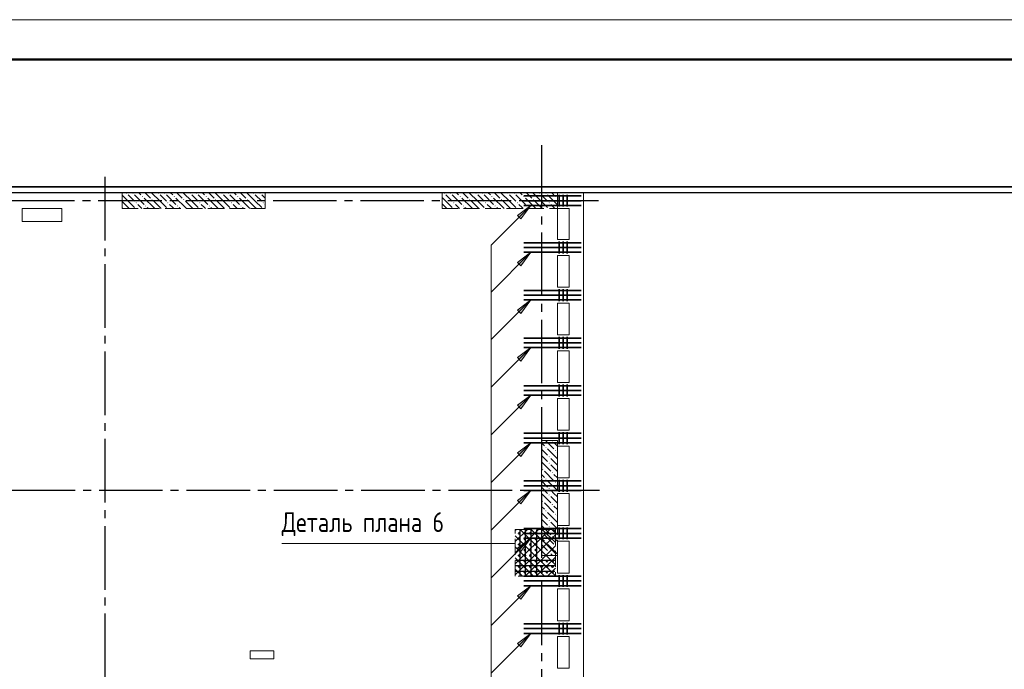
# Model space of a CAD drawing. Header units: millimetres. Extents: x 0 to 43617, y 0 to 59400.
# Tile 28 of 29: x 15254 to 27652, y 51218 to 59400. Entities that reach past the tile are written whole.
import ezdxf

# ---------------------------------------------------------------- set-up
doc = ezdxf.new("R2010")
doc.units = ezdxf.units.MM
doc.linetypes.add('______2', pattern=[270, 200, -70])
doc.linetypes.add('______5', pattern=[1100, 800, -100, 100, -100])
for name, color, linetype, lineweight in [('S1 Стержни арматуры фон', 7, 'Continuous', 25), ('Standard', 7, 'Continuous', 25), ('Вспомогательная арматура', 7, 'Continuous', 25), ('ЖБ Пилон', 180, 'Continuous', 25), ('Оси', 40, '______5', 18), ('Позиционная метка номер позиции', 7, 'Continuous', 13), ('Поперечная арматура', 7, 'Continuous', 25), ('Поперечное армирование AW фон', 7, 'Continuous', 25), ('Примечания', 7, 'Continuous', 25)]:
    doc.layers.add(name, color=color, linetype=linetype, lineweight=lineweight)
doc.layers.add('ЖБ Перекрытие верхний уровень', color=7, linetype='Continuous', lineweight=25, true_color=0xe0e0ff)
doc.styles.add('GOST 2.304-81', font='txt')

msp = doc.modelspace()

# ---------------------------------------------------------------- hatches: boundary and pattern name
at = {"layer": 'ЖБ Пилон', "linetype": 'Continuous', "lineweight": 18, "transparency": 33554687}
for points in [[(16594, 57213), (16601, 57220), (16607, 57213), (16601, 57207)], [(16674, 57213), (16681, 57220), (16687, 57213), (16681, 57207)], [(16794, 57173), (16801, 57180), (16807, 57173), (16801, 57167)], [(16994, 57213), (17001, 57220), (17007, 57213), (17001, 57207)], [(17074, 57213), (17081, 57220), (17087, 57213), (17081, 57207)], [(17194, 57173), (17201, 57180), (17207, 57173), (17201, 57167)], [(17394, 57213), (17401, 57220), (17407, 57213), (17401, 57207)], [(17474, 57213), (17481, 57220), (17487, 57213), (17481, 57207)], [(17594, 57173), (17601, 57180), (17607, 57173), (17601, 57167)], [(17794, 57213), (17801, 57220), (17807, 57213), (17801, 57207)], [(17874, 57213), (17881, 57220), (17887, 57213), (17881, 57207)], [(17994, 57173), (18001, 57180), (18007, 57173), (18001, 57167)], [(18194, 57213), (18201, 57220), (18207, 57213), (18201, 57207)], [(18274, 57213), (18281, 57220), (18287, 57213), (18281, 57207)], [(20594, 57213), (20601, 57220), (20607, 57213), (20601, 57207)], [(20674, 57213), (20681, 57220), (20687, 57213), (20681, 57207)], [(20794, 57173), (20801, 57180), (20807, 57173), (20801, 57167)], [(20994, 57213), (21001, 57220), (21007, 57213), (21001, 57207)], [(21074, 57213), (21081, 57220), (21087, 57213), (21081, 57207)], [(21194, 57173), (21201, 57180), (21207, 57173), (21201, 57167)], [(21394, 57213), (21401, 57220), (21407, 57213), (21401, 57207)], [(21474, 57213), (21481, 57220), (21487, 57213), (21481, 57207)], [(21594, 57173), (21601, 57180), (21607, 57173), (21601, 57167)], [(21794, 57213), (21801, 57220), (21807, 57213), (21801, 57207)], [(21874, 57213), (21881, 57220), (21887, 57213), (21881, 57207)], [(21994, 57173), (22001, 57180), (22007, 57173), (22001, 57167)], [(16714, 57093), (16721, 57100), (16727, 57093), (16721, 57087)], [(16834, 57053), (16841, 57060), (16847, 57053), (16841, 57047)], [(16914, 57133), (16921, 57140), (16927, 57133), (16921, 57127)], [(17114, 57093), (17121, 57100), (17127, 57093), (17121, 57087)], [(17234, 57053), (17241, 57060), (17247, 57053), (17241, 57047)], [(17314, 57133), (17321, 57140), (17327, 57133), (17321, 57127)], [(17514, 57093), (17521, 57100), (17527, 57093), (17521, 57087)], [(17634, 57053), (17641, 57060), (17647, 57053), (17641, 57047)], [(17714, 57133), (17721, 57140), (17727, 57133), (17721, 57127)], [(17914, 57093), (17921, 57100), (17927, 57093), (17921, 57087)], [(18034, 57053), (18041, 57060), (18047, 57053), (18041, 57047)], [(18114, 57133), (18121, 57140), (18127, 57133), (18121, 57127)], [(18314, 57093), (18321, 57100), (18327, 57093), (18321, 57087)], [(20714, 57093), (20721, 57100), (20727, 57093), (20721, 57087)], [(20834, 57053), (20841, 57060), (20847, 57053), (20841, 57047)], [(20914, 57133), (20921, 57140), (20927, 57133), (20921, 57127)], [(21114, 57093), (21121, 57100), (21127, 57093), (21121, 57087)], [(21234, 57053), (21241, 57060), (21247, 57053), (21241, 57047)], [(21314, 57133), (21321, 57140), (21327, 57133), (21321, 57127)], [(21514, 57093), (21521, 57100), (21527, 57093), (21521, 57087)], [(21634, 57053), (21641, 57060), (21647, 57053), (21641, 57047)], [(21714, 57133), (21721, 57140), (21727, 57133), (21721, 57127)], [(21914, 57093), (21921, 57100), (21927, 57093), (21921, 57087)], [(21954, 54093), (21961, 54100), (21967, 54093), (21961, 54087)], [(21874, 54013), (21881, 54020), (21887, 54013), (21881, 54007)], [(21994, 53973), (22001, 53980), (22007, 53973), (22001, 53967)], [(21914, 53893), (21921, 53900), (21927, 53893), (21921, 53887)], [(21914, 53813), (21921, 53820), (21927, 53813), (21921, 53807)], [(21834, 53733), (21841, 53740), (21847, 53733), (21841, 53727)], [(21954, 53693), (21961, 53700), (21967, 53693), (21961, 53687)], [(21874, 53613), (21881, 53620), (21887, 53613), (21881, 53607)], [(21994, 53573), (22001, 53580), (22007, 53573), (22001, 53567)], [(21914, 53493), (21921, 53500), (21927, 53493), (21921, 53487)], [(21834, 53333), (21841, 53340), (21847, 53333), (21841, 53327)], [(21914, 53413), (21921, 53420), (21927, 53413), (21921, 53407)], [(21874, 53213), (21881, 53220), (21887, 53213), (21881, 53207)], [(21954, 53293), (21961, 53300), (21967, 53293), (21961, 53287)], [(21914, 53093), (21921, 53100), (21927, 53093), (21921, 53087)], [(21994, 53173), (22001, 53180), (22007, 53173), (22001, 53167)], [(21834, 52933), (21841, 52940), (21847, 52933), (21841, 52927)], [(21914, 53013), (21921, 53020), (21927, 53013), (21921, 53007)], [(21874, 52813), (21881, 52820), (21887, 52813), (21881, 52807)], [(21954, 52893), (21961, 52900), (21967, 52893), (21961, 52887)], [(21914, 52693), (21921, 52700), (21927, 52693), (21921, 52687)], [(21994, 52773), (22001, 52780), (22007, 52773), (22001, 52767)]]:
    msp.add_hatch(color=7, dxfattribs=at).paths.add_polyline_path(points, flags=16)
at = {"layer": 'Позиционная метка номер позиции', "linetype": 'Continuous', "lineweight": 13, "transparency": 33554687}
for points in [[(21521, 56933), (21691, 57060), (21564, 56890)], [(21521, 56933), (21691, 57060), (21564, 56890)], [(21521, 56343), (21691, 56470), (21564, 56300)], [(21521, 55743), (21691, 55870), (21564, 55700)], [(21521, 55143), (21691, 55270), (21564, 55100)], [(21521, 54543), (21691, 54670), (21564, 54500)], [(21521, 53943), (21691, 54070), (21564, 53900)], [(21521, 53343), (21691, 53470), (21564, 53300)], [(21521, 52743), (21691, 52870), (21564, 52700)], [(21521, 52143), (21691, 52270), (21564, 52100)], [(21521, 51543), (21691, 51670), (21564, 51500)]]:
    msp.add_hatch(color=7, dxfattribs=at).paths.add_polyline_path(points, flags=16)

# ---------------------------------------------------------------- linework, layer by layer
at = {"layer": 'S1 Стержни арматуры фон', "color": 7, "linetype": 'Continuous', "lineweight": 35, "transparency": 33554687}
for p, q in [((22324, 57180), (21604, 57180)), ((22324, 57120), (21604, 57120)), ((22324, 57060), (21604, 57060)), ((22324, 56590), (21604, 56590)), ((22324, 56530), (21604, 56530)), ((22324, 56470), (21604, 56470)), ((22324, 55990), (21604, 55990)), ((22324, 55930), (21604, 55930)), ((22324, 55870), (21604, 55870)), ((22324, 55390), (21604, 55390)), ((22324, 55330), (21604, 55330)), ((22324, 55270), (21604, 55270)), ((22324, 54790), (21604, 54790)), ((22324, 54730), (21604, 54730)), ((22324, 54670), (21604, 54670)), ((22324, 54190), (21604, 54190)), ((22324, 54130), (21604, 54130)), ((22324, 54070), (21604, 54070)), ((22324, 53590), (21604, 53590)), ((22324, 53530), (21604, 53530)), ((22324, 53470), (21604, 53470)), ((22324, 52990), (21604, 52990)), ((22324, 52930), (21604, 52930)), ((22324, 52870), (21604, 52870)), ((22324, 52390), (21604, 52390)), ((22324, 52330), (21604, 52330)), ((22324, 52270), (21604, 52270)), ((22324, 51790), (21604, 51790)), ((22324, 51730), (21604, 51730)), ((22324, 51670), (21604, 51670))]:
    msp.add_line(p, q, dxfattribs=at)
at = {"layer": 'Standard', "color": 7, "linetype": 'Continuous', "lineweight": 13, "transparency": 33554687}
msp.add_lwpolyline([(0, 0), (42000, 0), (42000, 59400), (0, 59400), (0, 0)], close=True, dxfattribs=at)
for points in [[(42000, 59400), (0, 59400), (0, 0), (42000, 0), (42000, 59400)], [(7674, 10380), (33074, 10380), (33074, 57220), (7674, 57220), (7674, 10380)]]:
    msp.add_lwpolyline(points, dxfattribs=at)
at = {"layer": 'Standard', "color": 7, "linetype": 'Continuous', "lineweight": 50, "transparency": 33554687}
msp.add_lwpolyline([(2000, 58900), (41500, 58900), (41500, 500), (2000, 500), (2000, 58900)], close=True, dxfattribs=at)
at = {"layer": 'Standard', "color": 254, "linetype": 'Continuous', "lineweight": 35, "true_color": 0xc4c4ff, "transparency": 33554687}
msp.add_lwpolyline([(7324, 10030), (33149, 10030), (33149, 57295), (7324, 57295), (7324, 10030)], dxfattribs=at)
at = {"layer": 'Standard', "color": 7, "linetype": 'Continuous', "lineweight": 25, "transparency": 33554687}
msp.add_lwpolyline([(7394, 10100), (33074, 10100), (33074, 57220), (7394, 57220), (7394, 10100)], dxfattribs=at)
at = {"layer": 'Вспомогательная арматура', "color": 7, "linetype": 'Continuous', "lineweight": 25, "transparency": 33554687}
for p, q in [((21554, 52395), (21554, 52975)), ((21624, 52395), (21624, 52975)), ((21694, 52395), (21694, 52975)), ((21764, 52395), (21764, 52975)), ((21994, 52590), (21499, 52590)), ((21994, 52520), (21499, 52520)), ((21994, 52450), (21499, 52450))]:
    msp.add_line(p, q, dxfattribs=at)
at = {"layer": 'ЖБ Перекрытие верхний уровень', "color": 7, "linetype": 'Continuous', "lineweight": 18, "transparency": 33554687}
for p, q in [((22354, 57220), (8924, 57220)), ((22354, 50590), (22354, 57220)), ((15784, 57020), (15284, 57020)), ((15284, 57020), (15284, 56860)), ((15784, 56860), (15784, 57020)), ((22024, 56630), (22024, 57020)), ((22024, 57020), (22174, 57020)), ((22174, 57020), (22174, 56630)), ((15284, 56860), (15784, 56860)), ((22174, 56630), (22024, 56630)), ((22024, 56030), (22024, 56430)), ((22024, 56430), (22174, 56430)), ((22174, 56430), (22174, 56030)), ((22174, 56030), (22024, 56030)), ((22024, 55830), (22174, 55830)), ((22024, 55430), (22024, 55830)), ((22174, 55830), (22174, 55430)), ((22174, 55430), (22024, 55430)), ((22024, 54830), (22024, 55230)), ((22024, 55230), (22174, 55230)), ((22174, 55230), (22174, 54830)), ((22174, 54830), (22024, 54830)), ((22024, 54230), (22024, 54630)), ((22024, 54630), (22174, 54630)), ((22174, 54630), (22174, 54230)), ((22174, 54230), (22024, 54230)), ((22024, 53630), (22024, 54030)), ((22024, 54030), (22174, 54030)), ((22174, 54030), (22174, 53630)), ((22174, 53630), (22024, 53630)), ((22024, 53030), (22024, 53430)), ((22024, 53430), (22174, 53430)), ((22174, 53430), (22174, 53030)), ((22174, 53030), (22024, 53030)), ((22024, 52430), (22024, 52830)), ((22024, 52830), (22174, 52830)), ((22174, 52830), (22174, 52430)), ((22174, 52430), (22024, 52430)), ((22024, 51830), (22024, 52230)), ((22024, 52230), (22174, 52230)), ((22174, 52230), (22174, 51830)), ((22174, 51830), (22024, 51830)), ((22024, 51230), (22024, 51630)), ((22024, 51630), (22174, 51630)), ((22174, 51630), (22174, 51230)), ((18454, 51450), (18154, 51450)), ((18154, 51450), (18154, 51350)), ((18154, 51350), (18454, 51350)), ((18454, 51350), (18454, 51450)), ((22174, 51230), (22024, 51230))]:
    msp.add_line(p, q, dxfattribs=at)
at = {"layer": 'ЖБ Пилон', "color": 253, "linetype": '______2', "lineweight": 13, "true_color": 0xa0a0a0, "transparency": 33554687}
for p, q in [((18344, 57220), (16544, 57220)), ((16544, 57220), (16544, 57020)), ((18344, 57020), (18344, 57220)), ((22024, 57220), (20574, 57220)), ((20574, 57220), (20574, 57020)), ((22024, 57020), (22024, 57220)), ((16544, 57020), (18344, 57020)), ((20574, 57020), (22024, 57020)), ((21824, 54100), (21824, 52650)), ((22024, 54100), (21824, 54100)), ((22024, 52650), (22024, 54100)), ((21824, 52650), (22024, 52650))]:
    msp.add_line(p, q, dxfattribs=at)
at = {"layer": 'ЖБ Пилон', "color": 9, "linetype": 'Continuous', "lineweight": 18, "true_color": 0xc7c7c7, "transparency": 33554687}
for p, q in [((16621, 57113), (16544, 57190)), ((16621, 57193), (16701, 57113)), ((16701, 57193), (16821, 57073)), ((16754, 57220), (16781, 57193)), ((16834, 57220), (16901, 57153)), ((17021, 57113), (16914, 57220)), ((17021, 57193), (17101, 57113)), ((17101, 57193), (17221, 57073)), ((17154, 57220), (17181, 57193)), ((17234, 57220), (17301, 57153)), ((17421, 57113), (17314, 57220)), ((17421, 57193), (17501, 57113)), ((17501, 57193), (17621, 57073)), ((17554, 57220), (17581, 57193)), ((17634, 57220), (17701, 57153)), ((17821, 57113), (17714, 57220)), ((17821, 57193), (17901, 57113)), ((17901, 57193), (18021, 57073)), ((17954, 57220), (17981, 57193)), ((18034, 57220), (18101, 57153)), ((18221, 57113), (18114, 57220)), ((18221, 57193), (18301, 57113)), ((18301, 57193), (18344, 57150)), ((20621, 57113), (20574, 57160)), ((20621, 57193), (20701, 57113)), ((20701, 57193), (20821, 57073)), ((20754, 57220), (20781, 57193)), ((20834, 57220), (20901, 57153)), ((21021, 57113), (20914, 57220)), ((21021, 57193), (21101, 57113)), ((21101, 57193), (21221, 57073)), ((21154, 57220), (21181, 57193)), ((21234, 57220), (21301, 57153)), ((21421, 57113), (21314, 57220)), ((21421, 57193), (21501, 57113)), ((21501, 57193), (21621, 57073)), ((21554, 57220), (21581, 57193)), ((21634, 57220), (21701, 57153)), ((21821, 57113), (21714, 57220)), ((21821, 57193), (21901, 57113)), ((21901, 57193), (22021, 57073)), ((21954, 57220), (21981, 57193)), ((16544, 57110), (16621, 57033)), ((16621, 57113), (16701, 57033)), ((16621, 57033), (16634, 57020)), ((16781, 57033), (16741, 57073)), ((16794, 57020), (16781, 57033)), ((16941, 57033), (16821, 57153)), ((16861, 57033), (16874, 57020)), ((16941, 57113), (17021, 57033)), ((16941, 57033), (16954, 57020)), ((17021, 57113), (17101, 57033)), ((17021, 57033), (17034, 57020)), ((17181, 57033), (17141, 57073)), ((17194, 57020), (17181, 57033)), ((17341, 57033), (17221, 57153)), ((17261, 57033), (17274, 57020)), ((17341, 57113), (17421, 57033)), ((17341, 57033), (17354, 57020)), ((17421, 57113), (17501, 57033)), ((17421, 57033), (17434, 57020)), ((17581, 57033), (17541, 57073)), ((17594, 57020), (17581, 57033)), ((17741, 57033), (17621, 57153)), ((17661, 57033), (17674, 57020)), ((17741, 57113), (17821, 57033)), ((17741, 57033), (17754, 57020)), ((17821, 57113), (17901, 57033)), ((17821, 57033), (17834, 57020)), ((17981, 57033), (17941, 57073)), ((17994, 57020), (17981, 57033)), ((18141, 57033), (18021, 57153)), ((18061, 57033), (18074, 57020)), ((18141, 57113), (18221, 57033)), ((18141, 57033), (18154, 57020)), ((18221, 57113), (18301, 57033)), ((18221, 57033), (18234, 57020)), ((18344, 57070), (18341, 57073)), ((20574, 57080), (20621, 57033)), ((20621, 57113), (20701, 57033)), ((20621, 57033), (20634, 57020)), ((20781, 57033), (20741, 57073)), ((20794, 57020), (20781, 57033)), ((20941, 57033), (20821, 57153)), ((20861, 57033), (20874, 57020)), ((20941, 57113), (21021, 57033)), ((20941, 57033), (20954, 57020)), ((21021, 57113), (21101, 57033)), ((21021, 57033), (21034, 57020)), ((21181, 57033), (21141, 57073)), ((21194, 57020), (21181, 57033)), ((21341, 57033), (21221, 57153)), ((21261, 57033), (21274, 57020)), ((21341, 57113), (21421, 57033)), ((21341, 57033), (21354, 57020)), ((21421, 57113), (21501, 57033)), ((21421, 57033), (21434, 57020)), ((21581, 57033), (21541, 57073)), ((21594, 57020), (21581, 57033)), ((21741, 57033), (21621, 57153)), ((21661, 57033), (21674, 57020)), ((21741, 57113), (21821, 57033)), ((21741, 57033), (21754, 57020)), ((21821, 57113), (21901, 57033)), ((21821, 57033), (21834, 57020)), ((21981, 57033), (21941, 57073)), ((21994, 57020), (21981, 57033)), ((22024, 57150), (22021, 57153)), ((16544, 57030), (16554, 57020)), ((21861, 54033), (21824, 54070)), ((21874, 54100), (21981, 53993)), ((21981, 54073), (22024, 54030)), ((21824, 53990), (21901, 53913)), ((21901, 53993), (22021, 53873)), ((22024, 53950), (22021, 53953)), ((21824, 53910), (21901, 53833)), ((21824, 53830), (21941, 53713)), ((21981, 53833), (21941, 53873)), ((22021, 53793), (21981, 53833)), ((21861, 53713), (21981, 53593)), ((21941, 53793), (22024, 53710)), ((21861, 53633), (21824, 53670)), ((21824, 53590), (21901, 53513)), ((21901, 53593), (22021, 53473)), ((21981, 53673), (22024, 53630)), ((21824, 53510), (21901, 53433)), ((21981, 53433), (21941, 53473)), ((22024, 53550), (22021, 53553)), ((21824, 53430), (21941, 53313)), ((21861, 53313), (21981, 53193)), ((21941, 53393), (22024, 53310)), ((22021, 53393), (21981, 53433)), ((21861, 53233), (21824, 53270)), ((21824, 53190), (21901, 53113)), ((21901, 53193), (22021, 53073)), ((21981, 53273), (22024, 53230)), ((21824, 53110), (21901, 53033)), ((21981, 53033), (21941, 53073)), ((22024, 53150), (22021, 53153)), ((21824, 53030), (21941, 52913)), ((21941, 52993), (22024, 52910)), ((22021, 52993), (21981, 53033)), ((21861, 52833), (21824, 52870)), ((21861, 52913), (21981, 52793)), ((21981, 52873), (22024, 52830)), ((21824, 52790), (21901, 52713)), ((21824, 52710), (21884, 52650)), ((21901, 52793), (22021, 52673)), ((22024, 52750), (22021, 52753)), ((21964, 52650), (21941, 52673))]:
    msp.add_line(p, q, dxfattribs=at)
at = {"layer": 'Оси', "color": 8, "linetype": '______5', "lineweight": -3, "transparency": 33554687}
for p, q in [((21824, 57820), (21824, 7100)), ((16324, 57420), (16324, 7100)), ((22544, 57120), (4600, 57120)), ((22554, 53470), (4600, 53470))]:
    msp.add_line(p, q, dxfattribs=at)
at = {"layer": 'Позиционная метка номер позиции', "color": 7, "linetype": 'Continuous', "lineweight": 13, "transparency": 33554687}
for p, q in [((21691, 57060), (21191, 56560)), ((21521, 56933), (21691, 57060)), ((21521, 56933), (21691, 57060)), ((21691, 57060), (21564, 56890)), ((21691, 57060), (21564, 56890)), ((21691, 57060), (21691, 57060)), ((21691, 57060), (21691, 57060)), ((21691, 57060), (21691, 57060)), ((21691, 57060), (21691, 57060)), ((21691, 57060), (21691, 57060)), ((21691, 57060), (21691, 57060)), ((21564, 56890), (21521, 56933)), ((21564, 56890), (21521, 56933)), ((21542, 56912), (21532, 56901)), ((21542, 56912), (21532, 56901)), ((21691, 56470), (21191, 55970)), ((21521, 56343), (21691, 56470)), ((21691, 56470), (21564, 56300)), ((21691, 56470), (21691, 56470)), ((21691, 56470), (21691, 56470)), ((21691, 56470), (21691, 56470)), ((21564, 56300), (21521, 56343)), ((21542, 56322), (21532, 56311)), ((21691, 55870), (21191, 55370)), ((21521, 55743), (21691, 55870)), ((21691, 55870), (21564, 55700)), ((21691, 55870), (21691, 55870)), ((21691, 55870), (21691, 55870)), ((21691, 55870), (21691, 55870)), ((21564, 55700), (21521, 55743)), ((21542, 55722), (21532, 55711)), ((21691, 55270), (21191, 54770)), ((21521, 55143), (21691, 55270)), ((21691, 55270), (21564, 55100)), ((21691, 55270), (21691, 55270)), ((21691, 55270), (21691, 55270)), ((21691, 55270), (21691, 55270)), ((21564, 55100), (21521, 55143)), ((21542, 55122), (21532, 55111)), ((21691, 54670), (21191, 54170)), ((21521, 54543), (21691, 54670)), ((21691, 54670), (21564, 54500)), ((21691, 54670), (21691, 54670)), ((21691, 54670), (21691, 54670)), ((21691, 54670), (21691, 54670)), ((21564, 54500), (21521, 54543)), ((21542, 54522), (21532, 54511)), ((21691, 54070), (21191, 53570)), ((21521, 53943), (21691, 54070)), ((21691, 54070), (21564, 53900)), ((21691, 54070), (21691, 54070)), ((21691, 54070), (21691, 54070)), ((21691, 54070), (21691, 54070)), ((21564, 53900), (21521, 53943)), ((21542, 53922), (21532, 53911)), ((21691, 53470), (21191, 52970)), ((21521, 53343), (21691, 53470)), ((21691, 53470), (21564, 53300)), ((21691, 53470), (21691, 53470)), ((21691, 53470), (21691, 53470)), ((21691, 53470), (21691, 53470)), ((21564, 53300), (21521, 53343)), ((21542, 53322), (21532, 53311)), ((21691, 52870), (21191, 52370)), ((21521, 52743), (21691, 52870)), ((21691, 52870), (21564, 52700)), ((21691, 52870), (21691, 52870)), ((21691, 52870), (21691, 52870)), ((21691, 52870), (21691, 52870)), ((21564, 52700), (21521, 52743)), ((21542, 52722), (21532, 52711)), ((21691, 52270), (21191, 51770)), ((21521, 52143), (21691, 52270)), ((21691, 52270), (21564, 52100)), ((21691, 52270), (21691, 52270)), ((21691, 52270), (21691, 52270)), ((21691, 52270), (21691, 52270)), ((21564, 52100), (21521, 52143)), ((21542, 52122), (21532, 52111)), ((21691, 51670), (21191, 51170)), ((21521, 51543), (21691, 51670)), ((21691, 51670), (21564, 51500)), ((21691, 51670), (21691, 51670)), ((21691, 51670), (21691, 51670)), ((21691, 51670), (21691, 51670)), ((21564, 51500), (21521, 51543)), ((21542, 51522), (21532, 51511))]:
    msp.add_line(p, q, dxfattribs=at)
msp.add_lwpolyline([(21691, 57060), (21191, 56560), (21191, 50570), (20391, 50570)], dxfattribs=at)
at = {"layer": 'Поперечная арматура', "color": 7, "linetype": 'Continuous', "lineweight": 50, "transparency": 33554687}
for centre in [(21544, 52930), (21544, 52860), (21614, 52930), (21614, 52860), (21684, 52930), (21684, 52860), (21754, 52930), (21754, 52860), (21544, 52790), (21544, 52720), (21614, 52790), (21614, 52720), (21684, 52790), (21684, 52720), (21754, 52790), (21754, 52720), (21544, 52650), (21544, 52580), (21614, 52650), (21614, 52580), (21684, 52650), (21684, 52580), (21754, 52650), (21754, 52580), (21824, 52580), (21894, 52580), (21964, 52580), (21544, 52510), (21544, 52440), (21614, 52510), (21614, 52440), (21684, 52510), (21684, 52440), (21754, 52510), (21754, 52440), (21824, 52510), (21824, 52440), (21894, 52510), (21894, 52440), (21964, 52510), (21964, 52440)]:
    msp.add_circle(centre, 5, dxfattribs=at)
at = {"layer": 'Поперечное армирование AW фон', "color": 7, "linetype": 'Continuous', "lineweight": 35, "transparency": 33554687}
for p, q in [((22049, 57195), (22049, 57045)), ((22099, 57195), (22099, 57045)), ((22149, 57195), (22149, 57045)), ((22049, 56605), (22049, 56455)), ((22099, 56605), (22099, 56455)), ((22149, 56605), (22149, 56455)), ((22049, 56005), (22049, 55855)), ((22099, 56005), (22099, 55855)), ((22149, 56005), (22149, 55855)), ((22049, 55405), (22049, 55255)), ((22099, 55405), (22099, 55255)), ((22149, 55405), (22149, 55255)), ((22049, 54805), (22049, 54655)), ((22099, 54805), (22099, 54655)), ((22149, 54805), (22149, 54655)), ((22049, 54205), (22049, 54055)), ((22099, 54205), (22099, 54055)), ((22149, 54205), (22149, 54055)), ((22049, 53605), (22049, 53455)), ((22099, 53605), (22099, 53455)), ((22149, 53605), (22149, 53455)), ((22049, 53005), (22049, 52855)), ((22099, 53005), (22099, 52855)), ((22149, 53005), (22149, 52855)), ((22049, 52405), (22049, 52255)), ((22099, 52405), (22099, 52255)), ((22149, 52405), (22149, 52255)), ((22049, 51805), (22049, 51655)), ((22099, 51805), (22099, 51655)), ((22149, 51805), (22149, 51655))]:
    msp.add_line(p, q, dxfattribs=at)
at = {"layer": 'Примечания', "color": 252, "linetype": 'Continuous', "lineweight": 13, "true_color": 0x8f8f8f, "transparency": 33554687}
for p, q in [((21494, 52966), (21508, 52980)), ((21494, 52826), (21648, 52980)), ((21494, 52686), (21788, 52980)), ((21494, 52546), (21928, 52980)), ((21554, 52980), (21999, 52535)), ((21694, 52980), (21999, 52675)), ((21834, 52980), (21999, 52815)), ((21974, 52980), (21999, 52955)), ((21494, 52406), (21999, 52911)), ((21494, 52900), (21999, 52395)), ((21494, 52760), (21864, 52390)), ((21618, 52390), (21999, 52771)), ((21494, 52620), (21724, 52390)), ((21758, 52390), (21999, 52631)), ((21494, 52480), (21584, 52390)), ((21898, 52390), (21999, 52491))]:
    msp.add_line(p, q, dxfattribs=at)
at = {"layer": 'Примечания', "color": 7, "linetype": '______2', "lineweight": 13, "transparency": 33554687}
for p, q in [((21494, 52390), (21494, 52980)), ((21494, 52980), (21999, 52980)), ((21999, 52980), (21999, 52390)), ((21999, 52390), (21494, 52390))]:
    msp.add_line(p, q, dxfattribs=at)
at = {"layer": 'Примечания', "color": 7, "linetype": 'Continuous', "lineweight": 13, "transparency": 33554687}
msp.add_line((18554, 52803), (21494, 52803), dxfattribs=at)

# ---------------------------------------------------------------- texts
at = {"layer": 'Примечания', "color": 7, "linetype": 'Continuous', "lineweight": 25, "transparency": 33554687, "insert": (18554, 52895), "char_height": 250, "width": 2150.15, "attachment_point": 7, "style": 'GOST 2.304-81'}
msp.add_mtext('Деталь\\~плана\\~6', dxfattribs=at)

doc.saveas('drawing.dxf')
